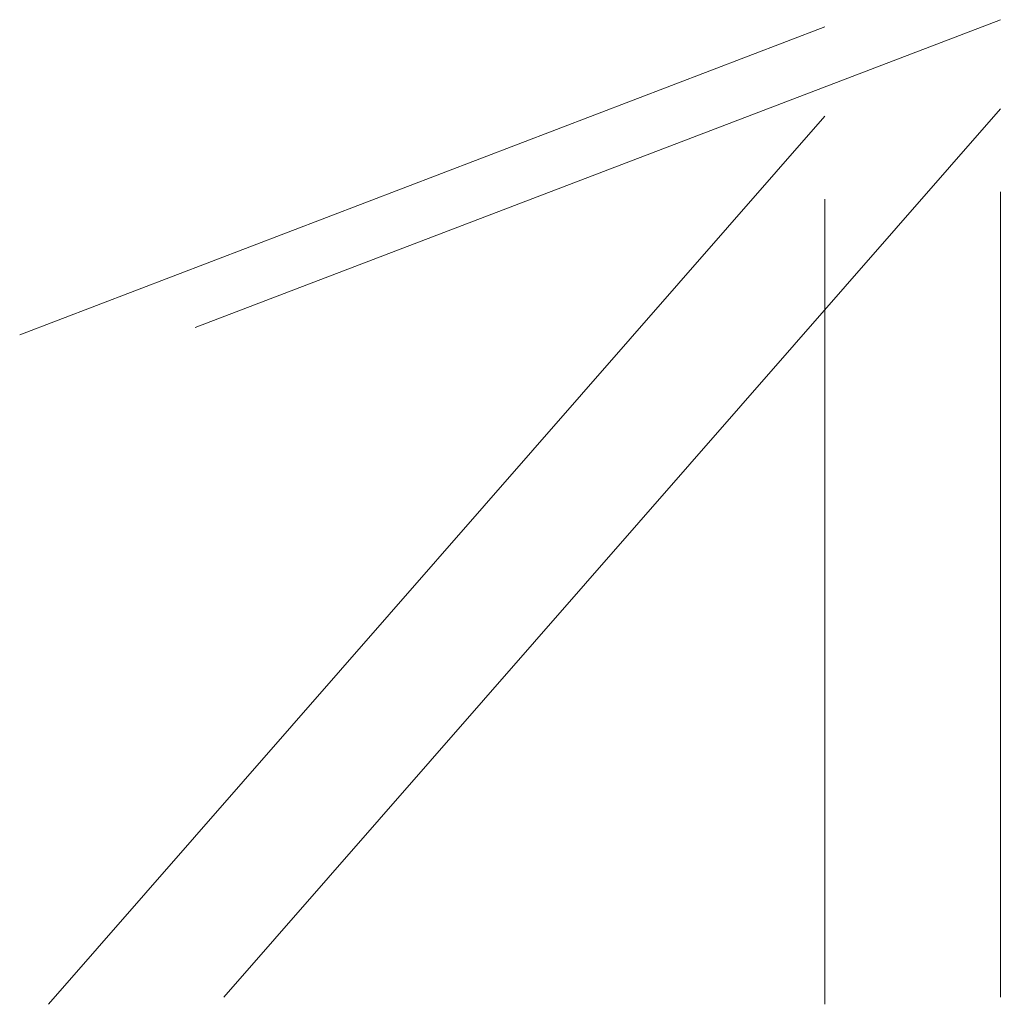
# Model space of a CAD drawing. Header units: millimetres. Extents: x 26913 to 229900, y -42004 to 143385.
# Tile 28 of 28: x 228804 to 229900, y 142285 to 143385. Entities that reach past the tile are written whole.
import ezdxf

# ---------------------------------------------------------------- set-up
doc = ezdxf.new("R2010")
doc.units = ezdxf.units.MM
doc.header["$LTSCALE"] = 400
doc.layers.add('B_pohled', color=7, linetype='Continuous', lineweight=18)

msp = doc.modelspace()

# ---------------------------------------------------------------- linework, layer by layer
at = {"layer": 'B_pohled'}
for p, q in [((229900.2, 143385), (229000.2, 143041)), ((229704.2, 143376.9), (228804.2, 143032.8)), ((229900.2, 143285.3), (229032.2, 142292.7)), ((229704.2, 143277.1), (228836.3, 142284.6)), ((229900.2, 143192.7), (229900.2, 142292.7)), ((229704.2, 143184.6), (229704.2, 142284.6))]:
    msp.add_line(p, q, dxfattribs=at)

doc.saveas('drawing.dxf')
